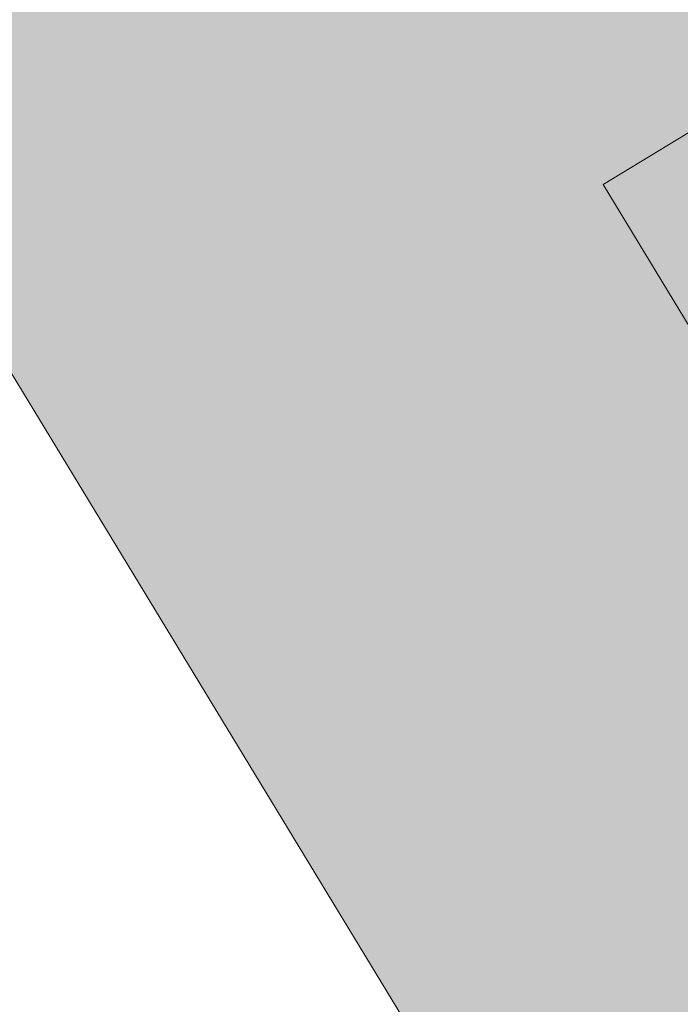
# Model space of a CAD drawing. Header units: metres. Extents: x -228 to 168, y -124 to 293.
# Tile 211 of 256: x -162 to -154, y 111 to 124. Entities that reach past the tile are written whole.
import ezdxf

# ---------------------------------------------------------------- set-up
doc = ezdxf.new("R2010")
doc.units = ezdxf.units.M
doc.header["$MEASUREMENT"] = 0
doc.layers.add('Gebäude.3 _ UMGEBUNG', color=7, linetype='Continuous')
doc.layers.add('Parzellen.3 _ UMGEBUNG', color=7, linetype='Continuous')

msp = doc.modelspace()

# ---------------------------------------------------------------- hatches: boundary and pattern name
at = {"layer": 'Gebäude.3 _ UMGEBUNG', "linetype": 'Continuous', "lineweight": 18, "true_color": 0x3f3f3f}
msp.add_hatch(color=250, dxfattribs=at).paths.add_polyline_path([(-155.098, 123.99), (-155.098, 121.489), (-145.21, 127.494), (-140.566, 119.846), (-140.566, 122.346), (-145.21, 129.994)])
at = {"layer": 'Gebäude.3 _ UMGEBUNG', "linetype": 'Continuous', "lineweight": 18}
msp.add_hatch(color=255, dxfattribs=at).paths.add_polyline_path([(-140.566, 119.846), (-145.21, 127.494), (-155.098, 121.489), (-150.454, 113.841)])
at = {"layer": 'Gebäude.3 _ UMGEBUNG', "linetype": 'Continuous', "lineweight": 18, "true_color": 0x6f6f6f}
msp.add_hatch(color=8, dxfattribs=at).paths.add_polyline_path([(-145.21, 127.494), (-155.098, 121.489), (-152.776, 117.665), (-142.888, 123.67)])
at = {"layer": 'Parzellen.3 _ UMGEBUNG', "linetype": 'Continuous', "lineweight": 18, "true_color": 0xfafafa}
msp.add_hatch(color=7, dxfattribs=at).paths.add_polyline_path([(-134.397, 115.714), (-148.984, 139.735), (-170.313, 132.176), (-153.333, 104.214)])

# ---------------------------------------------------------------- linework, layer by layer
at = {"layer": 'Gebäude.3 _ UMGEBUNG', "color": 253, "linetype": 'Continuous', "lineweight": 18, "true_color": 0x9f9f9f, "flags": 128}
msp.add_lwpolyline([(-140.566, 119.846), (-150.454, 113.841), (-155.098, 121.489), (-145.21, 127.494)], close=True, dxfattribs=at)
at = {"layer": 'Parzellen.3 _ UMGEBUNG', "color": 253, "linetype": 'Continuous', "lineweight": 18, "true_color": 0x9f9f9f, "flags": 128}
msp.add_lwpolyline([(-134.397, 115.714), (-153.333, 104.214), (-170.313, 132.176), (-148.984, 139.735)], close=True, dxfattribs=at)

doc.saveas('drawing.dxf')
